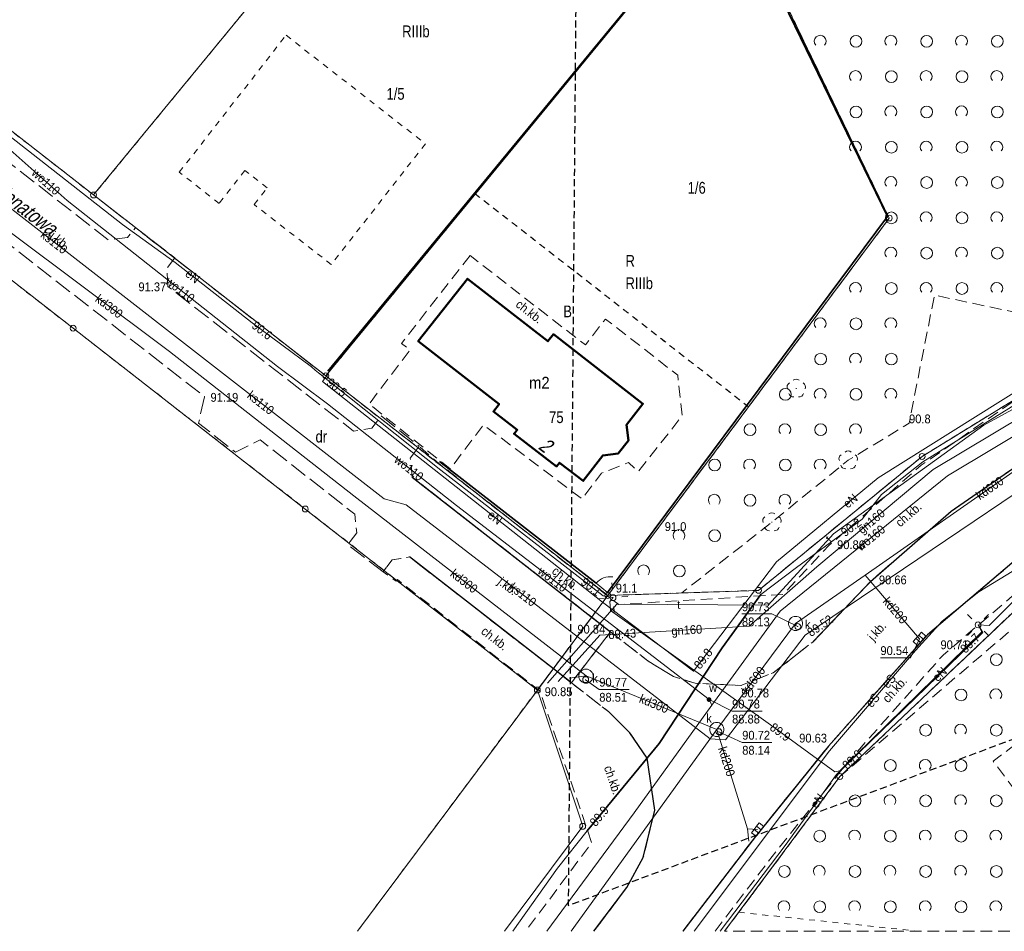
# Model space of a CAD drawing. Header units: metres. Extents: x 6540907 to 6541833, y 5893434 to 5894895.
# Tile 28 of 256: x 6541086 to 6541170, y 5893435 to 5893513. Entities that reach past the tile are written whole.
import ezdxf
from ezdxf.enums import TextEntityAlignment as Align

# ---------------------------------------------------------------- set-up
doc = ezdxf.new("R2010")
doc.units = ezdxf.units.M
doc.header["$MEASUREMENT"] = 0
for name, pattern in [('1.0_0.5', [1.5, 1, -0.5]), ('1.5_0.5', [2, 1.5, -0.5]), ('2', [0.9, 0.6, -0.3]), ('219-500', [0, 0]), ('egug-500', [1, 0.5, -0.5]), ('otof_500', [0, 0])]:
    doc.linetypes.add(name, pattern=pattern)
doc.layers.get('0').update_dxf_attribs({"color": 2, "linetype": 'CONTINUOUS', "lineweight": 5})
for name, color, linetype, lineweight in [('202-punkt graniczny', 251, 'CONTINUOUS', 9), ('209-oznaczenie konturu klasyfikacyjnego', 251, 'CONTINUOUS', 9), ('210-oznaczenie konturu użytku gruntowego', 251, 'CONTINUOUS', 9), ('211-numer działki ewidencyjnej', 156, 'CONTINUOUS', 9), ('218-kontur użytku gruntowego', 251, 'CONTINUOUS', 9), ('219-działka ewidencyjna', 152, 'CONTINUOUS', 18), ('238-Punkt adresowy budynku', 251, 'CONTINUOUS', 9), ('312-budynek ewidencyjny', 251, 'CONTINUOUS', 9), ('312-oznaczenie budynku ewidencyjnego', 251, 'CONTINUOUS', 9), ('312-oznaczenie budynku ewidencyjnego-Atr117', 251, 'CONTINUOUS', 9), ('994-Nazwa ulicy', 251, 'CONTINUOUS', 9), ('chodnik', 251, 'CONTINUOUS', 9), ('chodnik-Atr17', 251, 'CONTINUOUS', 9), ('drzewo liściaste', 251, 'CONTINUOUS', 9), ('furtka', 251, 'CONTINUOUS', 9), ('jezdnia', 251, 'CONTINUOUS', 9), ('jezdnia-Atr17', 251, 'CONTINUOUS', 9), ('kratka ściekowa', 251, 'CONTINUOUS', 9), ('krawężnik', 251, 'CONTINUOUS', 9), ('latarnia', 251, 'CONTINUOUS', 9), ('obudowa ochronna przewodu', 251, 'CONTINUOUS', 9), ('ogrodzenie trwałe', 251, 'CONTINUOUS', 9), ('pikieta naturalna', 251, 'CONTINUOUS', 9), ('pikieta naturalna-Atr2', 251, 'CONTINUOUS', 9), ('pikieta sztuczna', 251, 'CONTINUOUS', 9), ('pikieta sztuczna-Atr2', 251, 'CONTINUOUS', 9), ('przewód elektroenergetyczny podziemny', 251, 'CONTINUOUS', 9), ('przewód elektroenergetyczny podziemny-Atr1', 251, 'CONTINUOUS', 9), ('przewód gazowy', 251, 'CONTINUOUS', 9), ('przewód gazowy-Atr1', 251, 'CONTINUOUS', 9), ('przewód kanalizacyjny', 251, 'CONTINUOUS', 9), ('przewód kanalizacyjny-Atr1', 251, 'CONTINUOUS', 9), ('przewód telekomunikacyjny podziemny', 251, 'CONTINUOUS', 9), ('przewód telekomunikacyjny podziemny-Atr1', 251, 'CONTINUOUS', 9), ('przewód wodociągowy', 251, 'CONTINUOUS', 9), ('przewód wodociągowy-Atr1', 251, 'CONTINUOUS', 9), ('Punkt budynku', 251, 'CONTINUOUS', 9), ('rzędna', 251, 'CONTINUOUS', 9), ('rzędna-Atr2', 251, 'CONTINUOUS', 9), ('rzędna-Atr3', 251, 'CONTINUOUS', 9), ('studnia kanalizacyjna', 251, 'CONTINUOUS', 9), ('studnia kanalizacyjna-Atr17', 251, 'CONTINUOUS', 9), ('właz do komory lub kanału - okrągły', 251, 'CONTINUOUS', 9), ('właz do komory lub kanału - okrągły-Atr17', 251, 'CONTINUOUS', 9), ('zadrzewienie  zakrzewienie', 252, 'CONTINUOUS', 15), ('Zakres', 252, 'CONTINUOUS', 15), ('zasuwa lub zawór', 252, 'CONTINUOUS', 15), ('zasuwa lub zawór-Atr17', 252, 'CONTINUOUS', 15)]:
    doc.layers.add(name, color=color, linetype=linetype, lineweight=lineweight)
doc.styles.get("Standard").update_dxf_attribs({"font": 'Arial', "width": 0.75})
doc.linetypes.add('902-500', pattern='A,3.75,0,[1,ksztalty.shx,S=0.5,R=0,X=0,Y=0],3.75', length=7.5)

# ---------------------------------------------------------------- blocks, each defined once
blk = doc.blocks.new('PUNKTBUD')
at = {"color": 0}
blk.add_circle((0, 0), 0.045, dxfattribs=at)
blk = doc.blocks.new('202')
at = {"color": 0, "linetype": 'Continuous', "lineweight": 0}
blk.add_circle((0, 0), 0.25, dxfattribs=at)
blk = doc.blocks.new('US22')
at = {"color": 0, "linetype": 'Continuous', "lineweight": 13}
blk.add_circle((0, 0), 0.25, dxfattribs=at)
blk = doc.blocks.new('PW01')
at = {"linetype": 'Continuous', "lineweight": 13}
h = blk.add_hatch(color=0, dxfattribs=at)
edge = h.paths.add_edge_path()
edge.add_arc((0, 0), 0.045, 0, 360)
blk = doc.blocks.new('SM01')
at = {"color": 0, "linetype": 'Continuous', "lineweight": 13}
for p, q in [((-0.53, 0.531), (-0.883, 0.884)), ((0.531, 0.531), (0.884, 0.884)), ((-0.53, -0.53), (-0.883, -0.883)), ((0.531, -0.53), (0.884, -0.883))]:
    blk.add_line(p, q, dxfattribs=at)
blk.add_circle((0, 0), 0.25, dxfattribs=at)
blk = doc.blocks.new('US05')
at = {"color": 0, "linetype": 'Continuous', "lineweight": 13}
for p, q in [((-0.525, -0.25), (-0.525, 0.25)), ((-0.525, 0.25), (-0.175, 0.25)), ((-0.175, -0.25), (-0.175, 0.25)), ((-0.175, 0.25), (0.175, 0.25)), ((0.175, -0.25), (0.175, 0.25)), ((0.175, 0.25), (0.525, 0.25)), ((0.525, -0.25), (0.525, 0.25)), ((-0.525, -0.25), (-0.175, -0.25)), ((-0.175, -0.25), (0.175, -0.25)), ((0.175, -0.25), (0.525, -0.25))]:
    blk.add_line(p, q, dxfattribs=at)
blk = doc.blocks.new('US25')
at = {"linetype": 'Continuous', "lineweight": 0}
h = blk.add_hatch(color=0, dxfattribs=at)
edge = h.paths.add_edge_path()
edge.add_arc((0, 0), 0.2, 0, 360)
blk = doc.blocks.new('OK04')
at = {"color": 0, "linetype": 'Continuous', "lineweight": 0}
blk.add_arc((1.5, 0.001), 1.5, 120, 180, dxfattribs=at)
blk = doc.blocks.new('OTZK1')
at = {"color": 0, "linetype": 'Continuous'}
blk.add_circle((0, 0), 0.5, dxfattribs=at)
blk = doc.blocks.new('OTZK2')
at = {"color": 0, "linetype": 'Continuous'}
blk.add_arc((0, 0), 0.5, 318.85, 221.162, dxfattribs=at)
blk = doc.blocks.new('OP021')
at = {"linetype": 'Continuous', "lineweight": 13}
h = blk.add_hatch(color=0, dxfattribs=at)
edge = h.paths.add_edge_path()
edge.add_arc((0, 0), 0.05, 0, 360)
at = {"color": 0, "linetype": 'Continuous', "lineweight": 13}
for centre, start, end in [((-0.38, 0.124), 121.308, 202.548), ((0, 0.4), 49.272, 130.728), ((0.38, 0.124), 337.452, 58.692), ((-0.235, -0.324), 193.221, 274.871), ((0.235, -0.324), 265.129, 346.779)]:
    blk.add_arc(centre, 0.4, start, end, dxfattribs=at)

msp = doc.modelspace()

# ---------------------------------------------------------------- linework, layer by layer
at = {"layer": '218-kontur użytku gruntowego', "linetype": 'egug-500', "lineweight": 18, "flags": 128}
for points in [[(6541143.83, 5893520.893), (6541124.77, 5893497.703)], [(6541124.77, 5893497.703), (6541143.83, 5893520.893)], [(6541159.93, 5893495.653), (6541150.13, 5893515.973)], [(6541150.13, 5893515.973), (6541159.93, 5893495.653)], [(6541106.95, 5893515.383), (6541092.35, 5893497.613)], [(6541092.35, 5893497.613), (6541072.63, 5893512.983)], [(6541099.63, 5893499.543), (6541108.7, 5893511.183)], [(6541108.7, 5893511.183), (6541120.53, 5893501.963)], [(6541070.89, 5893501.663), (6541090.61, 5893486.293)], [(6541120.53, 5893501.963), (6541112.54, 5893491.703)], [(6541105.2, 5893499.703), (6541103.02, 5893496.903)], [(6541107.1, 5893498.223), (6541105.2, 5893499.703)], [(6541103.02, 5893496.903), (6541099.63, 5893499.543)], [(6541105.99, 5893496.803), (6541107.1, 5893498.223)], [(6541112.07, 5893482.243), (6541092.35, 5893497.613)], [(6541092.35, 5893497.613), (6541112.07, 5893482.243)], [(6541124.77, 5893497.703), (6541112.07, 5893482.243)], [(6541112.07, 5893482.243), (6541124.77, 5893497.703)], [(6541147.98, 5893479.613), (6541124.77, 5893497.703)], [(6541124.77, 5893497.703), (6541147.98, 5893479.613)], [(6541112.54, 5893491.703), (6541105.99, 5893496.803)], [(6541147.98, 5893479.613), (6541159.93, 5893495.653)], [(6541159.93, 5893495.653), (6541147.98, 5893479.613)], [(6541090.61, 5893486.293), (6541110.33, 5893470.933)], [(6541162.72, 5893475.403), (6541179.97, 5893486.013)], [(6541179.97, 5893486.013), (6541162.72, 5893475.403)], [(6541112.07, 5893482.243), (6541136.02, 5893463.583)], [(6541136.02, 5893463.583), (6541112.07, 5893482.243)], [(6541136.02, 5893463.583), (6541147.98, 5893479.613)], [(6541147.98, 5893479.613), (6541136.02, 5893463.583)], [(6541148.83, 5893464.023), (6541162.72, 5893475.403)], [(6541162.72, 5893475.403), (6541148.83, 5893464.023)], [(6541110.33, 5893470.933), (6541130.04, 5893455.553)], [(6541136.02, 5893463.583), (6541148.83, 5893464.023)], [(6541148.83, 5893464.023), (6541136.02, 5893463.583)], [(6541130.04, 5893455.553), (6541136.02, 5893463.583)], [(6541136.02, 5893463.583), (6541130.04, 5893455.553)], [(6541171.87, 5893463.513), (6541155.74, 5893448.203)], [(6541155.74, 5893448.203), (6541171.87, 5893463.513)], [(6541130.04, 5893455.553), (6541118.24, 5893439.723)], [(6541155.74, 5893448.203), (6541147.15, 5893436.673)], [(6541147.15, 5893436.673), (6541155.74, 5893448.203)], [(6541118.24, 5893439.723), (6541114.758, 5893435.053)], [(6541145.942, 5893435.053), (6541147.15, 5893436.673)], [(6541147.15, 5893436.673), (6541162.454, 5893435.053)]]:
    msp.add_lwpolyline(points, dxfattribs=at)
at = {"layer": '219-działka ewidencyjna', "linetype": '219-500', "lineweight": 18, "flags": 128}
for points in [[(6541124.11, 5893536.253), (6541092.35, 5893497.613)], [(6541143.83, 5893520.893), (6541112.07, 5893482.243)], [(6541159.93, 5893495.653), (6541150.13, 5893515.973)], [(6541092.35, 5893497.613), (6541072.63, 5893512.983)], [(6541090.61, 5893486.293), (6541070.89, 5893501.663)], [(6541112.07, 5893482.243), (6541092.35, 5893497.613)], [(6541159.93, 5893495.653), (6541136.02, 5893463.583)], [(6541110.33, 5893470.933), (6541090.61, 5893486.293)], [(6541179.97, 5893486.013), (6541162.72, 5893475.403)], [(6541136.02, 5893463.583), (6541112.07, 5893482.243)], [(6541162.72, 5893475.403), (6541148.83, 5893464.023)], [(6541130.04, 5893455.553), (6541110.33, 5893470.933)], [(6541148.83, 5893464.023), (6541136.02, 5893463.583)], [(6541136.02, 5893463.583), (6541130.04, 5893455.553)], [(6541171.87, 5893463.513), (6541155.74, 5893448.203)], [(6541130.04, 5893455.553), (6541114.756, 5893435.053)], [(6541133.89, 5893443.973), (6541130.04, 5893455.553)], [(6541155.74, 5893448.203), (6541145.939, 5893435.053)], [(6541133.89, 5893443.973), (6541127.242, 5893435.053)]]:
    msp.add_lwpolyline(points, dxfattribs=at)
at = {"layer": '312-budynek ewidencyjny', "linetype": 'Continuous', "lineweight": 50, "flags": 128}
for points in [[(6541119.93, 5893485.183), (6541124.1, 5893490.493)], [(6541124.1, 5893490.493), (6541130.94, 5893485.193)], [(6541130.94, 5893485.193), (6541131.41, 5893485.783)], [(6541131.41, 5893485.783), (6541139.01, 5893479.863)], [(6541126.79, 5893479.843), (6541119.93, 5893485.183)], [(6541126.31, 5893479.203), (6541126.79, 5893479.843)], [(6541139.01, 5893479.863), (6541137.62, 5893478.073)], [(6541128.33, 5893477.653), (6541126.31, 5893479.203)], [(6541137.62, 5893478.073), (6541137.77, 5893476.763)], [(6541128.06, 5893477.333), (6541128.33, 5893477.653)], [(6541131.67, 5893474.553), (6541128.06, 5893477.333)], [(6541137.77, 5893476.763), (6541136.89, 5893475.653)], [(6541135.61, 5893475.483), (6541133.92, 5893473.323)], [(6541136.89, 5893475.653), (6541135.61, 5893475.483)], [(6541131.92, 5893474.863), (6541131.67, 5893474.553)], [(6541133.92, 5893473.323), (6541131.92, 5893474.863)]]:
    msp.add_lwpolyline(points, dxfattribs=at)
at = {"layer": 'chodnik', "linetype": '1.0_0.5', "lineweight": 18, "flags": 128}
for points in [[(6541199.12, 5893492.613), (6541189.61, 5893489.503), (6541179.93, 5893485.483), (6541170.92, 5893480.393), (6541162.65, 5893474.653), (6541154.81, 5893467.833), (6541150.9, 5893463.673), (6541136.95, 5893462.823), (6541121.68, 5893474.793), (6541119.99, 5893476.263), (6541119.25, 5893475.253), (6541119.41, 5893473.643), (6541136.26, 5893460.493), (6541139.43, 5893458.023), (6541141.59, 5893456.693), (6541143.45, 5893456.123), (6541147.33, 5893455.943), (6541150.08, 5893457.023), (6541153.43, 5893459.633), (6541158.34, 5893464.773), (6541165.19, 5893470.743), (6541173.46, 5893476.473), (6541181.76, 5893481.183), (6541191.42, 5893485.213), (6541200.14, 5893488.063), (6541205.5, 5893489.203), (6541206.25, 5893492.003), (6541206.04, 5893494.033)], [(6541124.32, 5893492.473), (6541118.5, 5893484.993), (6541119.22, 5893484.433), (6541115.75, 5893479.863), (6541122.63, 5893474.343), (6541125.47, 5893478.083), (6541133.84, 5893471.793), (6541135.49, 5893473.983), (6541137.77, 5893474.873), (6541138.62, 5893474.133), (6541142.35, 5893478.863), (6541141.96, 5893482.303), (6541135.83, 5893487.073), (6541134.12, 5893484.873)], [(6541124.1, 5893490.493), (6541130.94, 5893485.193), (6541131.41, 5893485.783), (6541139.01, 5893479.863), (6541137.62, 5893478.073), (6541137.77, 5893476.763), (6541136.89, 5893475.653), (6541135.61, 5893475.483), (6541133.92, 5893473.323), (6541131.92, 5893474.863), (6541131.67, 5893474.553), (6541128.06, 5893477.333), (6541128.33, 5893477.653), (6541126.31, 5893479.203), (6541126.79, 5893479.843), (6541119.93, 5893485.183)]]:
    msp.add_lwpolyline(points, close=True, dxfattribs=at)
for points in [[(6541145.129, 5893435.053), (6541150.53, 5893442.113), (6541156.42, 5893449.433), (6541164.5, 5893458.523), (6541171.72, 5893464.663), (6541180.13, 5893470.303), (6541188.09, 5893474.403), (6541198.21, 5893478.313), (6541209.34, 5893480.923), (6541217.95, 5893481.853), (6541218.69, 5893481.883), (6541218.57, 5893484.053), (6541217.78, 5893484.013), (6541208.97, 5893483.063), (6541197.36, 5893480.313)], [(6541197.36, 5893480.313), (6541187.13, 5893476.363), (6541178.96, 5893472.123), (6541170.33, 5893466.323), (6541163.17, 5893460.253), (6541154.77, 5893450.793), (6541148.56, 5893443.103), (6541142.392, 5893435.053)], [(6541134.848, 5893435.053), (6541137.64, 5893438.783), (6541139.04, 5893441.323), (6541140.01, 5893445.353), (6541139.36, 5893449.753), (6541137.9, 5893451.923), (6541136.11, 5893453.693), (6541132.93, 5893456.163), (6541119.19, 5893466.863), (6541117.72, 5893466.603), (6541116.94, 5893465.603), (6541118.04, 5893464.793), (6541118.15, 5893464.943), (6541130.27, 5893455.443), (6541134.66, 5893442.573), (6541129.036, 5893435.053)]]:
    msp.add_lwpolyline(points, dxfattribs=at)
at = {"layer": 'furtka', "linetype": 'otof_500', "lineweight": 18, "flags": 128}
msp.add_lwpolyline([(6541135.04, 5893464.623), (6541136, 5893463.843)], dxfattribs=at)
at = {"layer": 'jezdnia', "linetype": '1.5_0.5', "lineweight": 18, "flags": 128}
msp.add_lwpolyline([(6541041.53, 5893515.663), (6541026.95, 5893497.903), (6540999.72, 5893464.763), (6540998.02, 5893463.273), (6541003.02, 5893460.203), (6541031.39, 5893494.703), (6541047.22, 5893513.983), (6541049.6, 5893516.043), (6541052.04, 5893516.723), (6541054.87, 5893516.503), (6541056.75, 5893515.583), (6541057.52, 5893515.013), (6541057.7, 5893513.383), (6541057.11, 5893512.603), (6541056.99, 5893512.463), (6541060.19, 5893509.913), (6541060.31, 5893510.083), (6541060.94, 5893510.893), (6541062.33, 5893511.223), (6541074.79, 5893501.513), (6541075, 5893499.923), (6541074.34, 5893499.103), (6541074.29, 5893499.013), (6541077.44, 5893496.543), (6541077.51, 5893496.643), (6541078.15, 5893497.463), (6541079.73, 5893497.663), (6541101.76, 5893480.493), (6541101.27, 5893478.223), (6541104.4, 5893475.763), (6541106.49, 5893476.803), (6541114.53, 5893470.503), (6541114.7, 5893468.913), (6541114.13, 5893468.163), (6541113.94, 5893467.903), (6541116.94, 5893465.603), (6541117.72, 5893466.603), (6541119.19, 5893466.863), (6541132.93, 5893456.163), (6541136.26, 5893460.493), (6541119.41, 5893473.643), (6541119.25, 5893475.253), (6541119.99, 5893476.263), (6541116.78, 5893478.853), (6541116.67, 5893478.683), (6541115.98, 5893477.803), (6541114.43, 5893477.553), (6541098.67, 5893489.843), (6541098.56, 5893491.363), (6541099.26, 5893492.263), (6541095.92, 5893494.853), (6541095.79, 5893494.693), (6541095.23, 5893493.993), (6541093.61, 5893493.783), (6541077.83, 5893506.103), (6541077.71, 5893507.613), (6541078.32, 5893508.453), (6541078.37, 5893508.523), (6541074.62, 5893511.483), (6541074.55, 5893511.403), (6541073.93, 5893510.583), (6541072.48, 5893510.253), (6541069.72, 5893512.393), (6541069.69, 5893513.843), (6541070.33, 5893514.703), (6541070.38, 5893514.753), (6541067.05, 5893517.443), (6541066.96, 5893517.323), (6541066.32, 5893516.493), (6541064.91, 5893516.163), (6541052.77, 5893525.563), (6541051.51, 5893525.943), (6541050.65, 5893525.873), (6541048.98, 5893524.723)], close=True, dxfattribs=at)
for points in [[(6541206, 5893495.503), (6541206.04, 5893494.033), (6541206.25, 5893492.003), (6541205.5, 5893489.203), (6541200.14, 5893488.063), (6541191.42, 5893485.213), (6541181.76, 5893481.183), (6541173.46, 5893476.473), (6541165.19, 5893470.743), (6541158.34, 5893464.773), (6541153.43, 5893459.633), (6541150.08, 5893457.023), (6541147.33, 5893455.943), (6541143.45, 5893456.123), (6541141.59, 5893456.693), (6541139.43, 5893458.023), (6541136.26, 5893460.493), (6541132.93, 5893456.163), (6541136.11, 5893453.693), (6541137.9, 5893451.923), (6541139.36, 5893449.753), (6541140.01, 5893445.353), (6541139.04, 5893441.323), (6541137.64, 5893438.783), (6541134.848, 5893435.053)], [(6541142.392, 5893435.053), (6541148.56, 5893443.103), (6541154.77, 5893450.793), (6541163.17, 5893460.253), (6541170.33, 5893466.323), (6541178.96, 5893472.123), (6541187.13, 5893476.363), (6541197.36, 5893480.313), (6541208.97, 5893483.063), (6541217.78, 5893484.013), (6541218.57, 5893484.053), (6541219.21, 5893490.693), (6541217.09, 5893490.583), (6541211.95, 5893490.133), (6541210.46, 5893492.613), (6541210.23, 5893494.623), (6541210.23, 5893495.633), (6541206, 5893495.503)]]:
    msp.add_lwpolyline(points, dxfattribs=at)
at = {"layer": 'krawężnik', "linetype": 'Continuous', "lineweight": 25, "flags": 128}
for points in [[(6541153.43, 5893459.633), (6541158.34, 5893464.773), (6541165.19, 5893470.743), (6541173.46, 5893476.473), (6541181.76, 5893481.183), (6541191.42, 5893485.213), (6541200.14, 5893488.063), (6541205.5, 5893489.203)], [(6541279.4, 5893456.983), (6541279.37, 5893460.603), (6541278.26, 5893463.813), (6541276.41, 5893465.803), (6541266.58, 5893472.283), (6541263.31, 5893474.133), (6541255.1, 5893477.923), (6541247.64, 5893480.413), (6541240.93, 5893482.263), (6541234.58, 5893483.333), (6541228.82, 5893483.893), (6541218.57, 5893484.053), (6541217.78, 5893484.013), (6541208.97, 5893483.063), (6541197.36, 5893480.313), (6541187.13, 5893476.363), (6541178.96, 5893472.123), (6541170.33, 5893466.323), (6541163.17, 5893460.253), (6541154.77, 5893450.793), (6541148.56, 5893443.103), (6541142.392, 5893435.053)], [(6541119.41, 5893473.643), (6541136.26, 5893460.493)], [(6541132.93, 5893456.163), (6541119.19, 5893466.863)], [(6541134.848, 5893435.053), (6541137.64, 5893438.783), (6541139.04, 5893441.323), (6541140.01, 5893445.353), (6541139.36, 5893449.753), (6541137.9, 5893451.923), (6541136.11, 5893453.693)]]:
    msp.add_lwpolyline(points, dxfattribs=at)
at = {"layer": 'obudowa ochronna przewodu', "linetype": 'Continuous', "lineweight": 35, "flags": 128}
msp.add_lwpolyline([(6541149.01, 5893463.663), (6541145.75, 5893459.133), (6541140.38, 5893451.003), (6541134.26, 5893443.593)], dxfattribs=at)
at = {"layer": 'ogrodzenie trwałe', "linetype": '902-500', "lineweight": 35, "flags": 128}
for points in [[(6541112.25, 5893482.653), (6541143.6, 5893520.723), (6541149.92, 5893516.093), (6541159.79, 5893495.773), (6541136, 5893463.843)], [(6541135.04, 5893464.623), (6541121.72, 5893474.963)]]:
    msp.add_lwpolyline(points, dxfattribs=at)
at = {"layer": 'przewód elektroenergetyczny podziemny', "linetype": 'Continuous', "lineweight": 18, "flags": 128}
for points in [[(6541170.63, 5893463.243), (6541168.41, 5893461.023), (6541167.47, 5893461.083), (6541167.78, 5893460.503), (6541155.74, 5893448.683), (6541155.31, 5893448.603), (6541149.84, 5893452.583), (6541136.26, 5893462.313), (6541136.21, 5893463.073), (6541136.47, 5893463.403), (6541135.62, 5893463.543), (6541121.84, 5893474.243), (6541111.45, 5893482.493), (6541111.16, 5893482.743), (6541110.87, 5893483.003), (6541105.83, 5893486.763), (6541099.28, 5893491.863), (6541094.81, 5893495.113), (6541083.4, 5893504.033)], [(6541218.15, 5893502.783), (6541217.84, 5893497.503), (6541215.85, 5893497.293), (6541213.86, 5893497.083), (6541207.93, 5893496.453), (6541200.66, 5893494.113), (6541179.78, 5893486.613), (6541158.98, 5893473.573), (6541150.35, 5893466.443), (6541143.3, 5893457.143), (6541135.56, 5893463.023), (6541111.8, 5893481.753), (6541112.22, 5893482.323)], [(6541216.55, 5893501.813), (6541216.33, 5893497.123), (6541216.25, 5893495.053), (6541198.79, 5893490.813), (6541193.86, 5893489.263), (6541190.33, 5893489.563), (6541180.21, 5893485.703), (6541171.72, 5893480.483), (6541162.78, 5893474.953), (6541159.28, 5893472.173), (6541157.62, 5893470.073), (6541152.06, 5893465.953), (6541149.01, 5893463.663), (6541145.75, 5893459.133), (6541140.38, 5893451.003), (6541134.26, 5893443.593), (6541131.74, 5893440.413), (6541127.95, 5893435.053)], [(6541143.349, 5893435.053), (6541154.86, 5893450.393), (6541162.15, 5893458.923), (6541164.41, 5893461.403), (6541167.54, 5893463.883), (6541172.17, 5893466.723), (6541184.08, 5893473.793), (6541188.79, 5893476.203), (6541192.98, 5893478.043), (6541197.82, 5893479.673), (6541202.55, 5893480.783), (6541214.32, 5893482.823), (6541214.29, 5893485.843)], [(6541214.29, 5893485.843), (6541214.32, 5893482.823), (6541202.55, 5893480.783), (6541197.82, 5893479.673), (6541192.98, 5893478.043), (6541188.79, 5893476.203), (6541184.08, 5893473.793), (6541172.17, 5893466.723), (6541167.54, 5893463.883), (6541164.41, 5893461.403), (6541162.15, 5893458.923), (6541154.86, 5893450.393), (6541143.349, 5893435.053)], [(6541145.57, 5893435.053), (6541151.1, 5893442.343), (6541155.45, 5893448.373), (6541167.88, 5893460.453), (6541167.47, 5893461.083)]]:
    msp.add_lwpolyline(points, dxfattribs=at)
at = {"layer": 'przewód gazowy', "linetype": 'Continuous', "lineweight": 18, "flags": 128}
msp.add_lwpolyline([(6541236.75, 5893500.523), (6541227.56, 5893501.633), (6541220.22, 5893496.563), (6541208.82, 5893494.343), (6541191.43, 5893489.153), (6541171.46, 5893478.963), (6541163.66, 5893474.293), (6541153.77, 5893466.013), (6541148.02, 5893460.973), (6541135.36, 5893460.213), (6541131.8, 5893456.283)], dxfattribs=at)
at = {"layer": 'przewód kanalizacyjny', "linetype": 'Continuous', "lineweight": 18, "flags": 128}
for points in [[(6540987.13, 5893456.083), (6540988.87, 5893456.303), (6540990.07, 5893458.053), (6540994.71, 5893454.533), (6540995.86, 5893454.933), (6541022.49, 5893487.093), (6541050.71, 5893522.363), (6541052.2, 5893522.163), (6541077.6, 5893502.473), (6541117.04, 5893471.793), (6541118.91, 5893471.293), (6541144.72, 5893451.393), (6541146.02, 5893451.323), (6541152.79, 5893460.213), (6541183.85, 5893481.163)], [(6541057.38, 5893515.343), (6541098.79, 5893484.313), (6541114.46, 5893472.063), (6541134.19, 5893456.753), (6541145.28, 5893452.203)], [(6541132.919, 5893435.053), (6541145.28, 5893452.203), (6541151.97, 5893461.213), (6541157.88, 5893465.323), (6541181.23, 5893481.613), (6541212.63, 5893486.763), (6541238.66, 5893491.033), (6541271.97, 5893479.183), (6541290.99, 5893465.703), (6541299.01, 5893459.973), (6541299.89, 5893459.343), (6541311.03, 5893451.403), (6541311.77, 5893450.853), (6541330.11, 5893437.773), (6541333.951, 5893435.053)], [(6541157.88, 5893465.323), (6541162.5, 5893459.903)], [(6541134.19, 5893456.753), (6541132.76, 5893456.563)], [(6541145.28, 5893452.203), (6541147.9, 5893443.753), (6541148, 5893442.723)], [(6541148.75, 5893443.693), (6541147.9, 5893443.753)]]:
    msp.add_lwpolyline(points, dxfattribs=at)
at = {"layer": 'przewód telekomunikacyjny podziemny', "linetype": 'Continuous', "lineweight": 18, "flags": 128}
msp.add_lwpolyline([(6541228.51, 5893503.303), (6541223.97, 5893499.963), (6541219.85, 5893497.773), (6541208.13, 5893495.453), (6541190.94, 5893489.633), (6541175.1, 5893481.973), (6541167.95, 5893478.063), (6541155.18, 5893468.833), (6541149.63, 5893462.763), (6541136.78, 5893462.853), (6541130.89, 5893456.133)], dxfattribs=at)
at = {"layer": 'przewód wodociągowy', "linetype": 'Continuous', "lineweight": 18, "flags": 128}
for points in [[(6541050.97, 5893527.713), (6541061.75, 5893519.413), (6541065.32, 5893515.673), (6541073.65, 5893510.383), (6541078.17, 5893506.993), (6541085, 5893501.683), (6541090.1, 5893497.133), (6541107.98, 5893483.053), (6541112.21, 5893479.863), (6541123.17, 5893471.233), (6541144.62, 5893454.743), (6541144.87, 5893454.273)], [(6541144.87, 5893454.273), (6541150.67, 5893462.253), (6541164.87, 5893473.763), (6541180.52, 5893483.113), (6541192.06, 5893487.863)], [(6541144.87, 5893454.273), (6541138.27, 5893445.113), (6541130.833, 5893435.053)]]:
    msp.add_lwpolyline(points, dxfattribs=at)
at = {"layer": 'rzędna-Atr2', "flags": 128}
for points in [[(6541152.16, 5893460.943), (6541149.95, 5893462.013), (6541147.418, 5893462.013)], [(6541162.5, 5893459.903), (6541161.72, 5893458.293), (6541159.18, 5893458.293)], [(6541134.14, 5893456.433), (6541135.3, 5893455.603), (6541137.833, 5893455.603)], [(6541144.62, 5893454.743), (6541146.58, 5893453.753), (6541149.128, 5893453.753)], [(6541145.46, 5893452.013), (6541147.44, 5893451.103), (6541149.965, 5893451.103)]]:
    msp.add_lwpolyline(points, dxfattribs=at)
at = {"layer": 'studnia kanalizacyjna', "linetype": 'Continuous', "lineweight": 18, "flags": 128}
for points in [[(6541151.52, 5893460.813), (6541151.45, 5893460.913), (6541151.4, 5893461.023), (6541151.37, 5893461.153), (6541151.37, 5893461.273), (6541151.4, 5893461.403), (6541151.45, 5893461.513), (6541151.52, 5893461.613), (6541151.62, 5893461.703), (6541151.73, 5893461.763), (6541151.85, 5893461.803), (6541151.97, 5893461.813), (6541152.09, 5893461.803), (6541152.21, 5893461.763), (6541152.32, 5893461.703), (6541152.42, 5893461.613), (6541152.49, 5893461.513), (6541152.54, 5893461.403), (6541152.57, 5893461.273), (6541152.57, 5893461.153), (6541152.54, 5893461.023), (6541152.49, 5893460.913), (6541152.42, 5893460.813), (6541152.32, 5893460.723), (6541152.21, 5893460.663), (6541152.09, 5893460.623), (6541151.97, 5893460.613), (6541151.85, 5893460.623), (6541151.73, 5893460.663), (6541151.62, 5893460.723)], [(6541133.65, 5893456.433), (6541133.6, 5893456.543), (6541133.57, 5893456.673), (6541133.57, 5893456.793), (6541133.6, 5893456.923), (6541133.65, 5893457.033), (6541133.72, 5893457.133), (6541133.82, 5893457.223), (6541133.93, 5893457.283), (6541134.05, 5893457.323), (6541134.17, 5893457.333), (6541134.29, 5893457.323), (6541134.41, 5893457.283), (6541134.52, 5893457.223), (6541134.62, 5893457.133), (6541134.69, 5893457.033), (6541134.74, 5893456.923), (6541134.77, 5893456.793), (6541134.77, 5893456.673), (6541134.74, 5893456.543), (6541134.69, 5893456.433), (6541134.62, 5893456.333), (6541134.52, 5893456.243), (6541134.41, 5893456.183), (6541134.29, 5893456.143), (6541134.17, 5893456.133), (6541134.05, 5893456.143), (6541133.93, 5893456.183), (6541133.82, 5893456.243), (6541133.72, 5893456.333)], [(6541144.83, 5893451.803), (6541144.76, 5893451.903), (6541144.71, 5893452.013), (6541144.68, 5893452.143), (6541144.68, 5893452.263), (6541144.71, 5893452.393), (6541144.76, 5893452.503), (6541144.83, 5893452.603), (6541144.93, 5893452.693), (6541145.04, 5893452.753), (6541145.16, 5893452.793), (6541145.28, 5893452.803), (6541145.4, 5893452.793), (6541145.52, 5893452.753), (6541145.63, 5893452.693), (6541145.73, 5893452.603), (6541145.8, 5893452.503), (6541145.85, 5893452.393), (6541145.88, 5893452.263), (6541145.88, 5893452.143), (6541145.85, 5893452.013), (6541145.8, 5893451.903), (6541145.73, 5893451.803), (6541145.63, 5893451.713), (6541145.52, 5893451.653), (6541145.4, 5893451.613), (6541145.28, 5893451.603), (6541145.16, 5893451.613), (6541145.04, 5893451.653), (6541144.93, 5893451.713)]]:
    msp.add_lwpolyline(points, close=True, dxfattribs=at)
at = {"layer": 'zadrzewienie  zakrzewienie', "linetype": '1.0_0.5', "lineweight": 18, "flags": 128}
for points in [[(6541104.02, 5893552.673), (6541104.39, 5893551.623), (6541124.11, 5893536.253), (6541143.83, 5893520.893), (6541150.13, 5893515.973), (6541159.93, 5893495.653), (6541136.02, 5893463.583), (6541142.3, 5893463.803), (6541149.96, 5893469.813), (6541156.44, 5893475.073), (6541161.61, 5893478.213), (6541163.77, 5893489.103), (6541175.16, 5893486.673), (6541184.75, 5893496.513), (6541188.16, 5893509.143), (6541174.58, 5893538.423), (6541157.29, 5893572.463), (6541109.14, 5893573.173), (6541113.54, 5893567.173)], [(6541188.64, 5893464.463), (6541168.75, 5893449.513), (6541179.67, 5893435.053), (6541145.94, 5893435.053), (6541155.74, 5893448.203), (6541178.05, 5893467.323), (6541200.19, 5893475.983)]]:
    msp.add_lwpolyline(points, close=True, dxfattribs=at)
at = {"layer": 'Zakres', "linetype": '2', "lineweight": 25, "flags": 128}
msp.add_lwpolyline([(6540930.81, 5893582.593), (6540952.62, 5893547.953), (6541020.61, 5893593.493), (6541060.25, 5893600.483), (6541133.37, 5893522.233), (6541132.66, 5893437.243), (6541235.67, 5893475.793), (6541230.54, 5893517.483), (6541183.33, 5893542.453), (6541196.93, 5893611.193), (6541212.33, 5893616.963), (6541232.27, 5893624.283), (6541273.87, 5893613.183), (6541300.52, 5893614.983), (6541358.25, 5893602.793), (6541525.85, 5893511.003), (6541649.47, 5893497.043), (6541682.61, 5893534.081)], dxfattribs=at)

# ---------------------------------------------------------------- block references
at = {"layer": '202-punkt graniczny', "linetype": 'Continuous', "lineweight": 18}
for p in [(6541092.35, 5893497.613), (6541159.93, 5893495.653), (6541090.61, 5893486.293), (6541112.07, 5893482.243), (6541162.72, 5893475.403), (6541110.33, 5893470.933), (6541136.02, 5893463.583), (6541148.83, 5893464.023), (6541130.04, 5893455.553), (6541155.74, 5893448.203), (6541133.89, 5893443.973)]:
    msp.add_blockref('202', p, dxfattribs=at)
at = {"layer": 'drzewo liściaste', "linetype": 'Continuous', "lineweight": 18}
for p in [(6541152.03, 5893481.173), (6541156.44, 5893475.073), (6541149.96, 5893469.813)]:
    msp.add_blockref('OP021', p, dxfattribs=at)
at = {"layer": 'furtka', "linetype": 'Continuous', "lineweight": 18, "rotation": 320.906}
msp.add_blockref('OK04', (6541135.04, 5893464.623), dxfattribs=at)
at = {"layer": 'kratka ściekowa', "linetype": 'Continuous', "lineweight": 18}
for p, rotation in [((6541162.5, 5893459.903), 48.043), ((6541148.75, 5893443.693), 52.50700000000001)]:
    msp.add_blockref('US05', p, dxfattribs=dict(at, rotation=rotation))
at = {"layer": 'latarnia', "linetype": 'Continuous', "lineweight": 18, "rotation": 49.316}
msp.add_blockref('SM01', (6541136.47, 5893463.403), dxfattribs=at)
at = {"layer": 'latarnia', "linetype": 'Continuous', "lineweight": 18}
msp.add_blockref('SM01', (6541167.47, 5893461.083), dxfattribs=at)
at = {"layer": 'pikieta naturalna', "linetype": 'Continuous', "lineweight": 13}
for p in [(6541161.61, 5893478.213), (6541140.34, 5893469.613), (6541136, 5893463.793)]:
    msp.add_blockref('PW01', p, dxfattribs=at)
at = {"layer": 'pikieta sztuczna', "linetype": 'Continuous', "lineweight": 13}
for p in [(6541098.67, 5893489.843), (6541101.76, 5893480.493), (6541154.81, 5893467.833), (6541158.34, 5893464.773), (6541136.26, 5893460.493), (6541164.5, 5893458.523), (6541130.27, 5893455.443), (6541147.33, 5893455.943), (6541154.77, 5893450.793)]:
    msp.add_blockref('PW01', p, dxfattribs=at)
at = {"layer": 'Punkt budynku', "linetype": 'Continuous', "lineweight": 18}
for p in [(6541124.1, 5893490.493), (6541131.41, 5893485.783), (6541119.93, 5893485.183), (6541130.94, 5893485.193), (6541126.79, 5893479.843), (6541139.01, 5893479.863), (6541126.31, 5893479.203), (6541137.62, 5893478.073), (6541128.06, 5893477.333), (6541128.33, 5893477.653), (6541137.77, 5893476.763), (6541135.61, 5893475.483), (6541136.89, 5893475.653), (6541131.67, 5893474.553), (6541131.92, 5893474.863), (6541133.92, 5893473.323)]:
    msp.add_blockref('PUNKTBUD', p, dxfattribs=at)
at = {"layer": 'rzędna', "linetype": 'Continuous', "lineweight": 18}
for p in [(6541105.83, 5893486.763), (6541111.45, 5893482.493), (6541157.62, 5893470.073), (6541135.62, 5893463.543), (6541135.36, 5893460.213), (6541152.16, 5893460.943), (6541152.79, 5893460.213), (6541167.78, 5893460.503), (6541162.5, 5893459.903), (6541143.3, 5893457.143), (6541134.14, 5893456.433), (6541144.62, 5893454.743), (6541145.46, 5893452.013), (6541149.84, 5893452.583), (6541155.74, 5893448.683)]:
    msp.add_blockref('PW01', p, dxfattribs=at)
at = {"layer": 'rzędna', "linetype": 'Continuous', "lineweight": 35}
msp.add_blockref('PW01', (6541134.26, 5893443.593), dxfattribs=at)
at = {"layer": 'właz do komory lub kanału - okrągły', "linetype": 'Continuous', "lineweight": 18}
for p in [(6541152.16, 5893460.943), (6541134.14, 5893456.433), (6541145.46, 5893452.013)]:
    msp.add_blockref('US22', p, dxfattribs=at)
at = {"layer": 'zadrzewienie  zakrzewienie', "linetype": 'Continuous', "lineweight": 18}
for name, p in [('OTZK2', (6541154.064, 5893510.68)), ('OTZK1', (6541157.106, 5893510.669)), ('OTZK2', (6541160.064, 5893510.68)), ('OTZK1', (6541163.106, 5893510.669)), ('OTZK2', (6541166.064, 5893510.68)), ('OTZK1', (6541169.106, 5893510.669)), ('OTZK2', (6541157.064, 5893507.68)), ('OTZK1', (6541160.106, 5893507.669)), ('OTZK2', (6541163.064, 5893507.68)), ('OTZK1', (6541166.106, 5893507.669)), ('OTZK2', (6541169.064, 5893507.68)), ('OTZK1', (6541157.106, 5893504.669)), ('OTZK2', (6541160.064, 5893504.68)), ('OTZK1', (6541163.106, 5893504.669)), ('OTZK2', (6541166.064, 5893504.68)), ('OTZK1', (6541169.106, 5893504.669)), ('OTZK2', (6541157.064, 5893501.68)), ('OTZK1', (6541160.106, 5893501.669)), ('OTZK2', (6541163.064, 5893501.68)), ('OTZK1', (6541166.106, 5893501.669)), ('OTZK2', (6541169.064, 5893501.68)), ('OTZK2', (6541160.064, 5893498.68)), ('OTZK1', (6541163.106, 5893498.669)), ('OTZK2', (6541166.064, 5893498.68)), ('OTZK1', (6541169.106, 5893498.669)), ('OTZK2', (6541163.064, 5893495.68)), ('OTZK2', (6541169.064, 5893495.68)), ('OTZK1', (6541160.106, 5893495.669)), ('OTZK1', (6541166.106, 5893495.669)), ('OTZK2', (6541160.064, 5893492.68)), ('OTZK1', (6541163.106, 5893492.669)), ('OTZK2', (6541166.064, 5893492.68)), ('OTZK1', (6541169.106, 5893492.669)), ('OTZK2', (6541157.064, 5893489.68)), ('OTZK1', (6541160.106, 5893489.669)), ('OTZK2', (6541163.064, 5893489.68)), ('OTZK1', (6541166.106, 5893489.669)), ('OTZK2', (6541169.064, 5893489.68)), ('OTZK2', (6541154.064, 5893486.68)), ('OTZK1', (6541157.106, 5893486.669)), ('OTZK2', (6541160.064, 5893486.68)), ('OTZK1', (6541154.106, 5893483.669)), ('OTZK2', (6541157.064, 5893483.68)), ('OTZK1', (6541160.106, 5893483.669)), ('OTZK1', (6541151.106, 5893480.669)), ('OTZK2', (6541154.064, 5893480.68)), ('OTZK1', (6541157.106, 5893480.669)), ('OTZK2', (6541160.064, 5893480.68)), ('OTZK1', (6541148.106, 5893477.669)), ('OTZK2', (6541151.064, 5893477.68)), ('OTZK1', (6541154.106, 5893477.669)), ('OTZK2', (6541157.064, 5893477.68)), ('OTZK1', (6541145.106, 5893474.669)), ('OTZK2', (6541148.064, 5893474.68)), ('OTZK1', (6541151.106, 5893474.669)), ('OTZK2', (6541154.064, 5893474.68)), ('OTZK2', (6541145.064, 5893471.68)), ('OTZK1', (6541148.106, 5893471.669)), ('OTZK2', (6541151.064, 5893471.68)), ('OTZK2', (6541142.064, 5893468.68)), ('OTZK1', (6541145.106, 5893468.669)), ('OTZK2', (6541139.064, 5893465.68)), ('OTZK1', (6541142.106, 5893465.669)), ('OTZK1', (6541169.026, 5893458.139)), ('OTZK1', (6541166.026, 5893455.139)), ('OTZK2', (6541168.984, 5893455.15)), ('OTZK1', (6541163.026, 5893452.139)), ('OTZK2', (6541165.984, 5893452.15)), ('OTZK1', (6541169.026, 5893452.139)), ('OTZK1', (6541160.026, 5893449.139)), ('OTZK2', (6541162.984, 5893449.15)), ('OTZK1', (6541166.026, 5893449.139)), ('OTZK1', (6541157.026, 5893446.139)), ('OTZK2', (6541159.984, 5893446.15)), ('OTZK1', (6541163.026, 5893446.139)), ('OTZK2', (6541165.984, 5893446.15)), ('OTZK1', (6541169.026, 5893446.139)), ('OTZK1', (6541154.026, 5893443.139)), ('OTZK2', (6541156.984, 5893443.15)), ('OTZK1', (6541160.026, 5893443.139)), ('OTZK2', (6541162.984, 5893443.15)), ('OTZK1', (6541166.026, 5893443.139)), ('OTZK2', (6541168.984, 5893443.15)), ('OTZK1', (6541151.026, 5893440.139)), ('OTZK2', (6541153.984, 5893440.15)), ('OTZK1', (6541157.026, 5893440.139)), ('OTZK2', (6541159.984, 5893440.15)), ('OTZK1', (6541163.026, 5893440.139)), ('OTZK2', (6541165.984, 5893440.15)), ('OTZK1', (6541169.026, 5893440.139)), ('OTZK2', (6541150.984, 5893437.15)), ('OTZK2', (6541156.984, 5893437.15)), ('OTZK2', (6541162.984, 5893437.15)), ('OTZK2', (6541168.984, 5893437.15)), ('OTZK1', (6541154.026, 5893437.139)), ('OTZK1', (6541160.026, 5893437.139)), ('OTZK1', (6541166.026, 5893437.139))]:
    msp.add_blockref(name, p, dxfattribs=at)
at = {"layer": 'zasuwa lub zawór', "linetype": 'Continuous', "lineweight": 18, "rotation": 298.523}
msp.add_blockref('US25', (6541144.62, 5893454.743), dxfattribs=at)

# ---------------------------------------------------------------- texts
at = {"layer": '209-oznaczenie konturu klasyfikacyjnego', "linetype": 'Continuous', "lineweight": 18, "width": 0.79}
for p in [(6541118.56, 5893512.013), (6541137.53, 5893490.613)]:
    msp.add_text('RIIIb', height=1, dxfattribs=at).set_placement(p, align=Align.TOP_LEFT)
at = {"layer": '210-oznaczenie konturu użytku gruntowego', "linetype": 'Continuous', "lineweight": 18, "width": 0.79}
for s, p in [('R', (6541137.53, 5893491.513)), ('B', (6541132.24, 5893487.223)), ('dr', (6541111.2, 5893476.583))]:
    msp.add_text(s, height=1, dxfattribs=at).set_placement(p)
at = {"layer": '211-numer działki ewidencyjnej', "linetype": 'Continuous', "lineweight": 18, "width": 0.79}
for s, p in [('1/5', (6541117.23, 5893506.703)), ('1/6', (6541142.81, 5893498.723))]:
    msp.add_text(s, height=1, dxfattribs=at).set_placement(p, align=Align.TOP_LEFT)
at = {"layer": '238-Punkt adresowy budynku', "linetype": 'Continuous', "lineweight": 25, "oblique": 15, "width": 0.79}
msp.add_text('2', height=1.25, rotation=323.13, dxfattribs=at).set_placement((6541130.35, 5893475.873), align=Align.CENTER)
at = {"layer": '312-oznaczenie budynku ewidencyjnego', "linetype": 'Continuous', "lineweight": 18, "width": 0.79}
msp.add_text('75', height=1, dxfattribs=at).set_placement((6541131.04, 5893478.233))
at = {"layer": '312-oznaczenie budynku ewidencyjnego-Atr117', "width": 0.9}
msp.add_text('m2', height=1, dxfattribs=at).set_placement((6541130.21, 5893481.663), align=Align.MIDDLE_CENTER)
at = {"layer": '994-Nazwa ulicy', "linetype": 'Continuous', "lineweight": 25, "oblique": 15, "width": 0.79}
msp.add_text('Pensjonatowa', height=1.25, rotation=322.919, dxfattribs=at).set_placement((6541081.72, 5893499.343))
at = {"layer": 'chodnik-Atr17', "width": 0.9}
for rotation, p in [(322.229, (6541128.13, 5893488.183)), (322.229, (6541128.13, 5893488.183)), (41.073, (6541160.86, 5893469.353)), (322.031, (6541131.2, 5893465.523)), (321.909, (6541125.19, 5893460.413)), (321.909, (6541125.19, 5893460.413)), (48.366, (6541159.83, 5893454.403)), (48.366, (6541159.83, 5893454.403)), (288.834, (6541135.68, 5893448.973)), (288.834, (6541135.68, 5893448.973))]:
    msp.add_text('ch.kb.', height=0.75, rotation=rotation, dxfattribs=at).set_placement(p)
at = {"layer": 'jezdnia-Atr17', "width": 0.9}
for rotation, p in [(322.068, (6541088.57, 5893493.993)), (322.031, (6541126.62, 5893464.613)), (48.396, (6541158.59, 5893459.663)), (48.396, (6541158.59, 5893459.663))]:
    msp.add_text('j.kb.', height=0.75, rotation=rotation, dxfattribs=at).set_placement(p)
at = {"layer": 'pikieta naturalna-Atr2', "width": 0.9}
for s, p in [('90.8', (6541161.61, 5893478.213)), ('91.0', (6541140.86, 5893469.063)), ('91.1', (6541136.7, 5893463.833))]:
    msp.add_text(s, height=0.75, dxfattribs=at).set_placement(p)
at = {"layer": 'pikieta sztuczna-Atr2', "width": 0.9}
for s, p in [('91.37', (6541096.16, 5893489.433)), ('91.19', (6541102.28, 5893480.043)), ('90.86', (6541155.5, 5893467.523)), ('90.66', (6541159.05, 5893464.533)), ('90.84', (6541133.44, 5893460.343)), ('90.71', (6541164.28, 5893459.023)), ('90.85', (6541130.66, 5893455.033)), ('90.78', (6541147.36, 5893454.923)), ('90.63', (6541152.28, 5893451.093))]:
    msp.add_text(s, height=0.75, dxfattribs=at).set_placement(p)
at = {"layer": 'przewód elektroenergetyczny podziemny-Atr1', "width": 0.9}
for s, rotation, p in [('eN', 322.095, (6541100.29, 5893491.083)), ('eN', 39.563, (6541156.16, 5893471.243)), ('eN', 321.751, (6541125.97, 5893470.583)), ('eN', 44.182, (6541163.78, 5893456.473)), ('eN', 44.182, (6541163.78, 5893456.473)), ('eS', 49.482, (6541159.53, 5893455.863)), ('eS', 49.482, (6541158.15, 5893454.243)), ('eN', 54.194, (6541153.48, 5893445.643)), ('eN', 54.194, (6541153.48, 5893445.643))]:
    msp.add_text(s, height=0.75, rotation=rotation, dxfattribs=at).set_placement(p, align=Align.MIDDLE_LEFT)
at = {"layer": 'przewód gazowy-Atr1', "width": 0.9}
for rotation, p in [(39.936, (6541157.4, 5893469.053)), (3.435, (6541141.42, 5893460.573))]:
    msp.add_text('gn160', height=0.75, rotation=rotation, dxfattribs=at).set_placement(p, align=Align.MIDDLE_LEFT)
at = {"layer": 'przewód kanalizacyjny-Atr1', "width": 0.9}
for s, rotation, p in [('ks110', 322.121, (6541088, 5893494.383)), ('kd300', 323.154, (6541092.64, 5893488.923)), ('ks110', 322.121, (6541105.55, 5893480.733)), ('kd600', 34.901, (6541167.41, 5893471.973)), ('kd300', 322.189, (6541122.8, 5893465.593)), ('ks110', 322.367, (6541127.82, 5893464.423)), ('kd200', 310.444, (6541159.61, 5893463.293)), ('kd600', 53.406, (6541147.63, 5893455.363)), ('kd300', 337.692, (6541138.76, 5893454.873)), ('kd200', 287.226, (6541145.74, 5893450.713))]:
    msp.add_text(s, height=0.75, rotation=rotation, dxfattribs=at).set_placement(p, align=Align.MIDDLE_LEFT)
at = {"layer": 'przewód telekomunikacyjny podziemny-Atr1', "width": 0.9}
for rotation, p in [(47.562, (6541154.69, 5893468.293)), (359.599, (6541141.92, 5893462.813))]:
    msp.add_text('t', height=0.75, rotation=rotation, dxfattribs=at).set_placement(p, align=Align.MIDDLE_LEFT)
at = {"layer": 'przewód wodociągowy-Atr1', "width": 0.9}
for s, rotation, p in [('wo110', 318.262, (6541087.27, 5893499.663)), ('wo110', 321.78, (6541098.61, 5893490.433)), ('wo110', 321.783, (6541118.04, 5893475.273)), ('wo160', 39.026, (6541157.27, 5893467.603)), ('wo110', 322.448, (6541130.23, 5893465.803))]:
    msp.add_text(s, height=0.75, rotation=rotation, dxfattribs=at).set_placement(p, align=Align.MIDDLE_LEFT)
at = {"layer": 'rzędna-Atr2', "width": 0.9}
for s, rotation, p in [('90.6', 322.125, (6541105.94, 5893486.673)), ('90.5', 321.555, (6541112.29, 5893481.833)), ('90.2', 36.539, (6541155.95, 5893468.833)), ('90.1', 322.171, (6541133.88, 5893464.893)), ('89.43', 3.435, (6541136.07, 5893460.253)), ('89.7', 44.471, (6541166.14, 5893458.893)), ('89.8', 52.835, (6541143.57, 5893457.493)), ('89.9', 323.96, (6541149.93, 5893452.523)), ('89.8', 43.065, (6541156.11, 5893449.023)), ('89.9', 50.446, (6541134.71, 5893444.133))]:
    msp.add_text(s, height=0.75, rotation=rotation, dxfattribs=at).set_placement(p, align=Align.MIDDLE_LEFT)
for s, p in [('90.73', (6541147.418, 5893462.021)), ('90.54', (6541159.18, 5893458.301)), ('90.77', (6541135.3, 5893455.611)), ('90.78', (6541146.58, 5893453.761)), ('90.72', (6541147.44, 5893451.111))]:
    msp.add_text(s, height=0.75, dxfattribs=at).set_placement(p, align=Align.BOTTOM_LEFT)
msp.add_text('89.52', height=0.75, rotation=33.999, dxfattribs=at).set_placement((6541153.28, 5893460.043))
at = {"layer": 'rzędna-Atr3', "width": 0.9}
for s, p in [('88.13', (6541147.418, 5893460.745)), ('88.51', (6541135.3, 5893454.335)), ('88.88', (6541146.58, 5893452.486)), ('88.14', (6541147.44, 5893449.835))]:
    msp.add_text(s, height=0.75, dxfattribs=at).set_placement(p, align=Align.BOTTOM_LEFT)
at = {"layer": 'studnia kanalizacyjna-Atr17', "width": 0.9}
for p in [(6541152.77, 5893460.753), (6541134.71, 5893456.173), (6541144.39, 5893452.783)]:
    msp.add_text('k', height=0.75, dxfattribs=at).set_placement(p)
at = {"layer": 'właz do komory lub kanału - okrągły-Atr17', "width": 0.9}
for p in [(6541152.77, 5893460.753), (6541134.71, 5893456.173), (6541144.39, 5893452.783)]:
    msp.add_text('k', height=0.75, dxfattribs=at).set_placement(p)
at = {"layer": 'zasuwa lub zawór-Atr17', "width": 0.9}
msp.add_text('w', height=0.75, dxfattribs=at).set_placement((6541144.63, 5893455.383))

doc.saveas('drawing.dxf')
